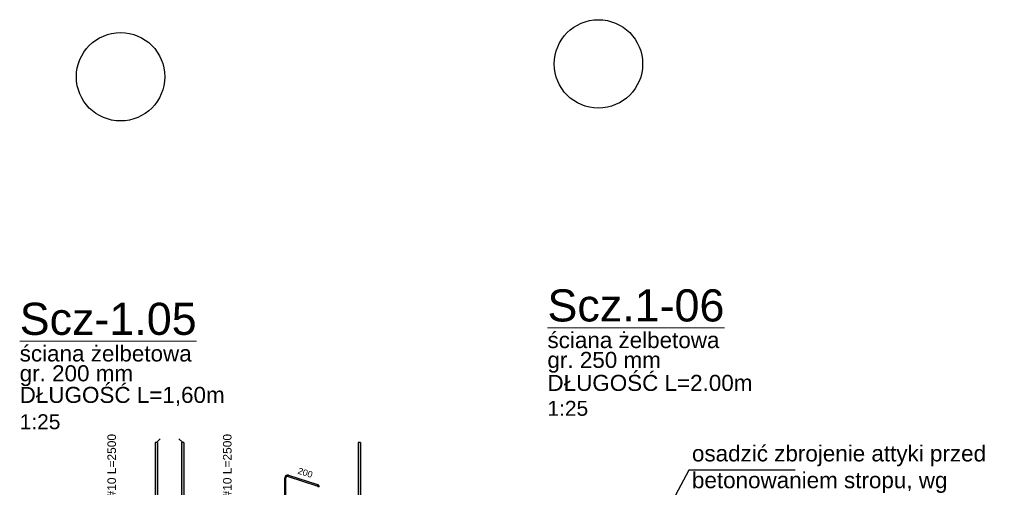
# Model space of a CAD drawing. Extents: x -1474 to 455485, y -101625 to 75879.
# Tile 28 of 40: x 358046 to 362647, y -83259 to -81075. Entities that reach past the tile are written whole.
import ezdxf

# ---------------------------------------------------------------- set-up
doc = ezdxf.new("R2010")
doc.units = 0
doc.header["$LTSCALE"] = 10
doc.header["$MEASUREMENT"] = 0
doc.layers.add('P-Opis', color=1, linetype='Continuous', lineweight=18)
for name, color, linetype in [('RCAD_kształt pręta', 7, 'Continuous'), ('RCAD_opis rozkładu', 7, 'Continuous'), ('RCAD_pręt wyrzucony', 130, 'Continuous')]:
    doc.layers.add(name, color=color, linetype=linetype)
doc.styles.add('_Fd Opis', font='arial.ttf')
doc.styles.add('style1', font='arial.ttf')

msp = doc.modelspace()

# ---------------------------------------------------------------- hatches: boundary and pattern name
at = {"layer": 'RCAD_kształt pręta'}
for points in [[(358679.46124, -83050.27354), (358689.46124, -83050.27354), (358689.46124, -87352.93326), (358679.46124, -87352.93326)], [(358802.31344, -83050.27354), (358812.31344, -83050.27354), (358812.31344, -87352.93326), (358802.31344, -87352.93326)]]:
    msp.add_hatch(color=4, dxfattribs=at).paths.add_polyline_path(points, flags=0)
at = {"layer": 'RCAD_pręt wyrzucony'}
for points in [[(359628.02139, -83050.27354), (359638.02139, -83050.27354), (359638.02139, -87352.93326), (359628.02139, -87352.93326)], [(359290.08425, -83398.47999), (359284.08425, -83398.47999), (359284.08425, -83215.56069), (359290.08425, -83215.56069)], [(359299.90188, -83208.42777), (359301.75598, -83202.72143), (359436.72925, -83246.5769), (359434.87515, -83252.28324)]]:
    msp.add_hatch(color=4, dxfattribs=at).paths.add_polyline_path(points, flags=0)
h = msp.add_hatch(color=4, dxfattribs=at)
edge = h.paths.add_edge_path(flags=0)
edge.add_line((359301.75598, -83202.72143), (359299.90188, -83208.42777))
edge.add_arc((359297.58425, -83215.56069), 7.5, 72, 180)
edge.add_line((359290.08425, -83215.56069), (359284.08425, -83215.56069))
edge.add_arc((359297.58425, -83215.56069), 13.5, 432, 540, ccw=False)
h = msp.add_hatch(color=4, dxfattribs=at)
edge = h.paths.add_edge_path(flags=0)
edge.add_line((359446.05752, -83259.41617), (359440.05752, -83259.41617))
edge.add_arc((359432.55752, -83259.41617), 7.5, 0, 72)
edge.add_line((359434.87515, -83252.28324), (359436.72925, -83246.5769))
edge.add_arc((359432.55752, -83259.41617), 13.5, 360, 432, ccw=False)

# ---------------------------------------------------------------- linework, layer by layer
msp.add_lwpolyline([(361669.82879, -83179.11221), (361172.99239, -83179.11221), (360949.10012, -83596.57097)])
for centre in [(360750.07075, -81281.13603), (358517.07062, -81341.13603)]:
    msp.add_circle(centre, 206.61689)
at = {"layer": 'RCAD_kształt pręta', "color": 2, "lineweight": 5}
for p, q in [((358684.46124, -83050.27354), (358701.96124, -83032.77354)), ((358807.31344, -83050.27354), (358789.81344, -83032.77354))]:
    msp.add_line(p, q, dxfattribs=at)
at = {"layer": 'RCAD_kształt pręta', "color": 4}
for p, q in [((358679.46124, -83050.27354), (358679.46124, -87352.93326)), ((358689.46124, -83050.27354), (358679.46124, -83050.27354)), ((358689.46124, -83050.27354), (358689.46124, -87352.93326)), ((358802.31344, -83050.27354), (358802.31344, -87352.93326)), ((358812.31344, -83050.27354), (358802.31344, -83050.27354)), ((358812.31344, -83050.27354), (358812.31344, -87352.93326))]:
    msp.add_line(p, q, dxfattribs=at)
at = {"layer": 'RCAD_pręt wyrzucony', "color": 4}
for p, q in [((359628.02139, -83050.27354), (359628.02139, -87352.93326)), ((359638.02139, -83050.27354), (359628.02139, -83050.27354)), ((359638.02139, -83050.27354), (359638.02139, -87352.93326)), ((359284.08425, -83398.47999), (359284.08425, -83215.56069)), ((359290.08425, -83398.47999), (359290.08425, -83215.56069)), ((359299.90188, -83208.42777), (359434.87515, -83252.28324)), ((359301.75598, -83202.72143), (359436.72925, -83246.5769))]:
    msp.add_line(p, q, dxfattribs=at)
for centre, radius, start, end in [((359297.58425, -83215.56069), 13.5, 72, 180), ((359297.58425, -83215.56069), 7.5, 72, 180), ((359432.55752, -83259.41617), 7.5, 360, 72), ((359432.55752, -83259.41617), 13.5, 0, 72)]:
    msp.add_arc(centre, radius, start, end, dxfattribs=at)

# ---------------------------------------------------------------- texts
at = {"layer": 'P-Opis', "attachment_point": 4, "style": '_Fd Opis'}
for s, insert, char_height, width in [('{\\LScz.1-06}', (360511.86063, -82410.61618), 150, 652.1828104), ('{\\LScz-1.05}', (358045.72751, -82473.19703), 150, 652.1828104), ('ściana żelbetowa', (360511.86063, -82572.03057), 75, 803.7687585), ('ściana żelbetowa', (358045.72751, -82634.61142), 75, 803.7687585), ('gr. 250 mm', (360511.86063, -82675.40911), 75, 529.8601637), ('gr. 200 mm', (358045.72751, -82737.98996), 75, 529.8601637), ('DŁUGOŚĆ L=2.00m', (360511.86063, -82772.0675), 75, 1016.1834925), ('DŁUGOŚĆ L=1,60m', (358045.72751, -82834.64836), 75, 1016.1834925), ('osadzić zbrojenie attyki przed betonowaniem stropu, wg odrębnego rysunku', (361187.11053, -83237.35422), 75, 1557.0457914)]:
    msp.add_mtext(s, dxfattribs=dict(at, insert=insert, char_height=char_height, width=width))
at = {"layer": 'P-Opis', "char_height": 70, "attachment_point": 4, "style": '_Fd Opis'}
for insert in [(360511.86063, -82890.87816), (358045.72751, -82953.45902)]:
    msp.add_mtext('1:25', dxfattribs=dict(at, insert=insert))
at = {"layer": 'RCAD_opis rozkładu', "color": 2, "char_height": 40, "attachment_point": 5, "rotation": 90, "style": 'style1'}
for insert in [(358475.80921, -83189.61355), (359015.96546, -83189.61355)]:
    msp.add_mtext('17#10 L=2500', dxfattribs=dict(at, insert=insert))
at = {"layer": 'RCAD_pręt wyrzucony', "color": 1, "insert": (359380.05821, -83191.36219), "char_height": 30, "attachment_point": 5, "rotation": 342, "style": 'style1'}
msp.add_mtext('200', dxfattribs=at)

doc.saveas('drawing.dxf')
